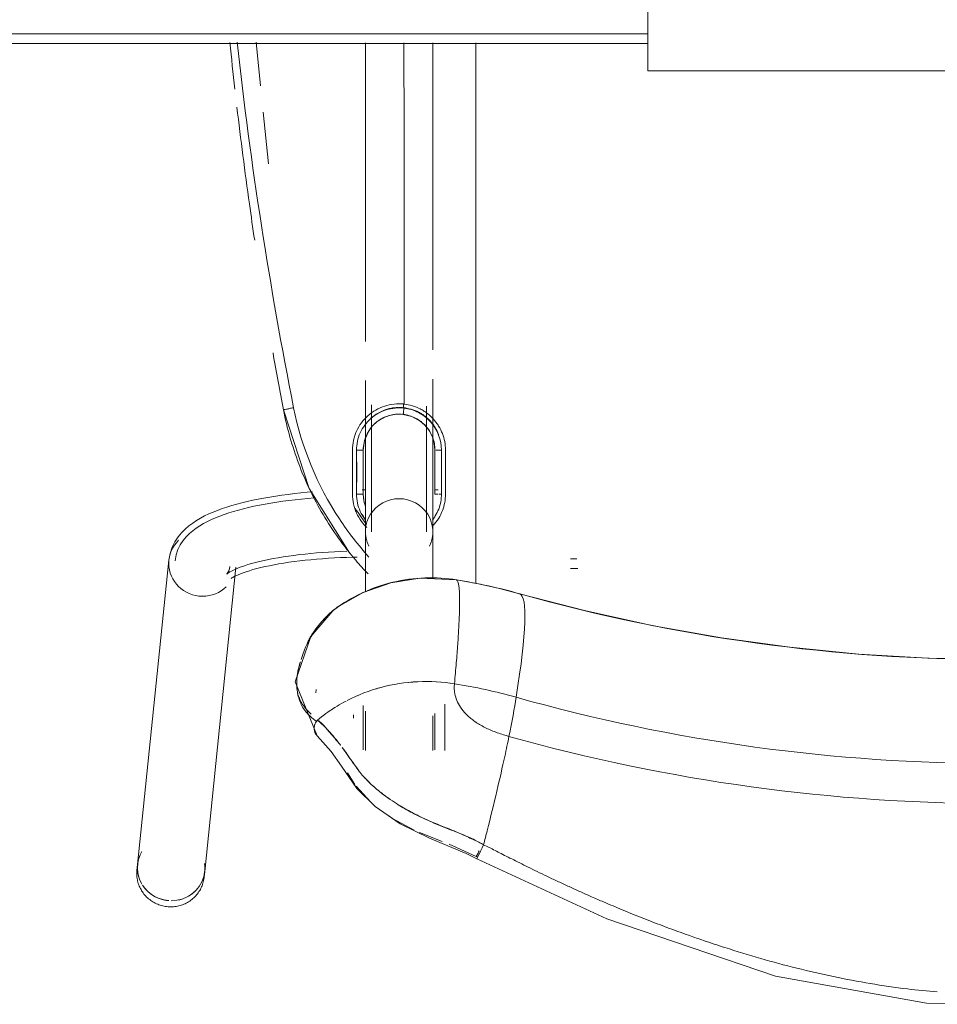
# Model space of a CAD drawing. Header units: metres. Extents: x 2.9 to 42.3, y -72.9 to -49.3.
# Tile 6 of 256: x 6.234 to 6.516, y -70.523 to -70.221. Entities that reach past the tile are written whole.
import ezdxf

# ---------------------------------------------------------------- set-up
doc = ezdxf.new("R2010")
doc.units = ezdxf.units.M
doc.layers.add('A-GENM', color=7, linetype='Continuous', lineweight=18)
doc.layers.add('I-FURN', color=7, linetype='Continuous', lineweight=18)

# ---------------------------------------------------------------- blocks, each defined once
blk = doc.blocks.new('FDE_CJU03_ConjuntoUsoMúltiplo_1mesa4cadeiras - CJU03_ConjuntoUsoMúltiplo_01mesa04cadeiras-V8-2PAV')
at = {"layer": 'I-FURN', "color": 253, "true_color": 0xaaaaaa}
for p, q in [((0.297, 0.19194), (0.297, -0.597)), ((0.297, -0.597), (0.297, 0.19194)), ((0.3, -0.6), (0.3, 0.19194)), ((0.54569, 0.13099), (0.54942, 0.13933)), ((0.55015, 0.1395), (0.55004, 0.13957)), ((0.43689, 0.12761), (0.43689, 0.12647)), ((0.51692, 0.12965), (0.50269, 0.12965)), ((0.54208, 0.12192), (0.54484, 0.12882)), ((0.394, 0.126), (0.29978, 0.126)), ((0.42471, 0.12665), (0.43821, 0.12665)), ((0.43821, 0.12665), (0.43283, 0.12665)), ((0.46418, 0.126), (0.44977, 0.126)), ((0.51671, 0.12665), (0.50559, 0.12665)), ((0.51692, 0.126), (0.50627, 0.126)), ((0.41172, 0.11702), (0.41065, 0.11702)), ((0.52783, 0.10245), (0.53273, 0.10694)), ((0.29977, 0.1053), (0.39144, 0.1053)), ((0.43821, 0.10465), (0.43174, 0.10465)), ((0.43689, 0.1043), (0.43689, 0.1053)), ((0.43689, 0.1053), (0.44196, 0.1053)), ((0.44512, 0.1053), (0.44702, 0.1053)), ((0.44977, 0.1053), (0.46821, 0.1053)), ((0.50312, 0.10465), (0.51671, 0.10465)), ((0.50487, 0.1053), (0.51692, 0.1053)), ((0.50597, 0.10165), (0.50696, 0.10165)), ((0.52375, 0.09982), (0.52735, 0.10211)), ((0.47274, 0.09698), (0.47353, 0.09593)), ((0.49824, 0.0902), (0.49922, 0.09008)), ((0.33687, 0.07562), (0.32106, 0.07399)), ((0.31301, 0.07316), (0.2996, 0.07178)), ((0.55405, 0.056), (0.46061, 0.06561)), ((0.55582, 0.05582), (0.55405, 0.056)), ((0.45849, 0.04502), (0.55193, 0.03541)), ((0.55193, 0.03541), (0.5537, 0.03523))]:
    blk.add_line(p, q, dxfattribs=at)
at = {"layer": 'I-FURN', "color": 253, "true_color": 0xaaaaaa, "flags": 128}
for points in [[(0.55015, 0.1395), (0.5686, 0.17938), (0.58611, 0.23115), (0.59447, 0.27749), (0.59479, 0.31702), (0.58887, 0.35587), (0.57619, 0.39921), (0.55586, 0.44733), (0.55203, 0.45507), (0.55018, 0.45878)], [(0.46881, 0.44567), (0.47414, 0.42517), (0.47866, 0.40447), (0.48237, 0.3836), (0.48527, 0.36258), (0.48734, 0.34147), (0.48858, 0.32028), (0.48899, 0.29906), (0.48857, 0.27784), (0.48732, 0.25665), (0.48525, 0.23553), (0.48235, 0.21452), (0.47863, 0.19365), (0.4741, 0.17295), (0.46881, 0.15263)], [(0.45809, 0.1682), (0.45809, 0.16838), (0.45809, 0.1686), (0.45809, 0.16885), (0.45809, 0.16914), (0.45809, 0.16946), (0.45809, 0.16981), (0.45809, 0.1702)], [(0.46109, 0.17047), (0.46109, 0.17006), (0.46109, 0.16969), (0.46109, 0.16934), (0.46109, 0.16903), (0.46109, 0.16876), (0.46109, 0.16852), (0.46109, 0.16831), (0.46109, 0.1682)], [(0.46881, 0.15263), (0.4671, 0.14607), (0.46566, 0.13945), (0.46454, 0.13324)], [(0.29978, 0.13915), (0.30338, 0.13915), (0.33902, 0.13915), (0.37469, 0.13915), (0.41039, 0.13915), (0.4461, 0.13915), (0.46567, 0.13915)], [(0.51238, 0.09051), (0.51721, 0.0948), (0.52172, 0.09801), (0.52857, 0.1027), (0.53414, 0.10827), (0.53945, 0.11594), (0.54383, 0.12501), (0.54856, 0.13619), (0.55015, 0.1395)], [(0.54581, 0.14157), (0.54678, 0.14109), (0.54777, 0.14061), (0.54868, 0.14016), (0.54943, 0.13981), (0.54994, 0.13958), (0.55015, 0.1395), (0.55015, 0.1395)], [(0.54942, 0.13933), (0.54947, 0.13944), (0.54953, 0.13956)], [(0.4728, 0.0969), (0.46839, 0.10467), (0.46543, 0.11313), (0.46403, 0.12198), (0.46455, 0.13325)], [(0.44977, 0.126), (0.44931, 0.126), (0.44878, 0.126), (0.44817, 0.126), (0.44749, 0.126), (0.44673, 0.126), (0.44589, 0.126), (0.44499, 0.126), (0.44401, 0.126), (0.44297, 0.126), (0.44186, 0.126), (0.44068, 0.126), (0.43944, 0.126), (0.43814, 0.126), (0.43677, 0.126), (0.43536, 0.126), (0.43388, 0.126), (0.43235, 0.126), (0.43077, 0.126), (0.42915, 0.126), (0.42748, 0.126), (0.42576, 0.126), (0.42401, 0.126), (0.42222, 0.126), (0.42039, 0.126), (0.41854, 0.126), (0.41665, 0.126), (0.41474, 0.126), (0.41281, 0.126), (0.41086, 0.126), (0.40889, 0.126), (0.40691, 0.126), (0.40492, 0.126), (0.40293, 0.126)], [(0.41129, 0.1241), (0.41324, 0.1241), (0.41517, 0.1241), (0.41707, 0.1241), (0.41895, 0.1241), (0.4208, 0.1241), (0.42262, 0.1241), (0.4244, 0.1241), (0.42614, 0.1241), (0.42785, 0.1241), (0.42951, 0.1241), (0.43113, 0.1241), (0.43269, 0.1241), (0.43421, 0.1241), (0.43567, 0.1241), (0.43708, 0.1241), (0.43843, 0.1241), (0.43972, 0.1241), (0.44095, 0.1241), (0.44211, 0.1241), (0.44321, 0.1241), (0.44424, 0.1241), (0.4452, 0.1241), (0.44608, 0.1241), (0.4469, 0.1241), (0.44764, 0.1241), (0.44831, 0.1241), (0.4489, 0.1241), (0.44942, 0.1241), (0.44977, 0.1241)], [(0.42471, 0.12665), (0.42265, 0.12645), (0.42062, 0.12586), (0.41874, 0.12489), (0.4171, 0.12359), (0.41582, 0.12213), (0.41443, 0.11958), (0.41377, 0.11686)], [(0.53678, 0.11216), (0.53776, 0.11367), (0.54133, 0.12024)], [(0.29978, 0.11715), (0.32732, 0.11717), (0.35506, 0.11718), (0.38282, 0.1172), (0.4106, 0.11722)], [(0.41377, 0.11686), (0.41374, 0.11478), (0.41411, 0.1127), (0.41487, 0.11074), (0.41598, 0.10895), (0.41742, 0.10741), (0.41904, 0.10622), (0.42183, 0.10504), (0.42471, 0.10465)], [(0.44977, 0.1072), (0.44931, 0.1072), (0.44878, 0.1072), (0.44817, 0.1072), (0.44749, 0.1072), (0.44673, 0.1072), (0.44589, 0.1072), (0.44499, 0.1072), (0.44401, 0.1072), (0.44297, 0.1072), (0.44186, 0.1072), (0.44068, 0.1072), (0.43944, 0.1072), (0.43814, 0.1072), (0.43677, 0.1072), (0.43536, 0.1072), (0.43388, 0.1072), (0.43235, 0.1072), (0.43077, 0.1072), (0.42915, 0.1072), (0.42748, 0.1072), (0.42576, 0.1072), (0.42401, 0.1072), (0.42222, 0.1072), (0.42039, 0.1072), (0.41854, 0.1072), (0.41665, 0.1072), (0.41474, 0.1072), (0.41281, 0.1072), (0.41086, 0.1072)], [(0.40337, 0.1053), (0.40536, 0.1053), (0.40735, 0.1053), (0.40933, 0.1053), (0.41129, 0.1053), (0.41324, 0.1053), (0.41517, 0.1053), (0.41707, 0.1053), (0.41895, 0.1053), (0.4208, 0.1053), (0.42262, 0.1053), (0.4244, 0.1053), (0.42614, 0.1053), (0.42785, 0.1053), (0.42951, 0.1053), (0.43113, 0.1053), (0.43269, 0.1053), (0.43421, 0.1053), (0.43567, 0.1053), (0.43708, 0.1053), (0.43843, 0.1053), (0.43972, 0.1053), (0.44095, 0.1053), (0.44211, 0.1053), (0.44321, 0.1053), (0.44424, 0.1053), (0.4452, 0.1053), (0.44608, 0.1053), (0.4469, 0.1053), (0.44764, 0.1053), (0.44831, 0.1053), (0.4489, 0.1053), (0.44942, 0.1053), (0.44977, 0.1053)], [(0.43821, 0.10465), (0.44028, 0.10485), (0.44204, 0.10537)], [(0.46416, 0.06408), (0.46411, 0.06414), (0.46398, 0.06433), (0.46379, 0.06464), (0.46356, 0.06506), (0.46329, 0.0656), (0.463, 0.06624), (0.46269, 0.06698), (0.46238, 0.06781), (0.46206, 0.06874), (0.46174, 0.06974), (0.46142, 0.07082), (0.4611, 0.07198), (0.46079, 0.07321), (0.46049, 0.07451), (0.4602, 0.07587), (0.45992, 0.07729), (0.45965, 0.07876), (0.4594, 0.08029), (0.45916, 0.08186), (0.45894, 0.08348), (0.45873, 0.08515), (0.45853, 0.08685), (0.45836, 0.08858), (0.4582, 0.09035), (0.45806, 0.09215), (0.45793, 0.09397), (0.45783, 0.09581), (0.45774, 0.09767), (0.45767, 0.09954), (0.45763, 0.10142), (0.4576, 0.1028)], [(0.41239, 0.08019), (0.43653, 0.08808), (0.45626, 0.10046)], [(0.46276, 0.0628), (0.46271, 0.06286), (0.46257, 0.06303), (0.46237, 0.06332), (0.46213, 0.06372), (0.46185, 0.06423), (0.46155, 0.06484), (0.46123, 0.06555), (0.4609, 0.06635), (0.46056, 0.06724), (0.46023, 0.06822), (0.45989, 0.06927), (0.45956, 0.0704), (0.45924, 0.0716), (0.45892, 0.07287), (0.45861, 0.07421), (0.45832, 0.0756), (0.45803, 0.07706), (0.45776, 0.07856), (0.4575, 0.08012), (0.45726, 0.08172), (0.45703, 0.08337), (0.45682, 0.08506), (0.45663, 0.08679), (0.45645, 0.08855), (0.45629, 0.09034), (0.45615, 0.09216), (0.45603, 0.094), (0.45592, 0.09586), (0.45584, 0.09774), (0.45577, 0.09964)], [(0.51237, 0.0905), (0.49582, 0.0838), (0.48193, 0.0886), (0.47403, 0.09533), (0.47352, 0.09594)], [(0.45849, 0.04502), (0.45643, 0.04539), (0.45453, 0.04604), (0.45284, 0.04688), (0.45136, 0.04786), (0.45008, 0.04891), (0.44897, 0.05002), (0.44799, 0.05115), (0.44712, 0.05232), (0.44633, 0.05351), (0.44561, 0.05473), (0.44495, 0.05598), (0.44434, 0.05727), (0.44376, 0.05859), (0.44322, 0.05996), (0.4427, 0.06136), (0.44222, 0.06281), (0.44175, 0.06431), (0.44132, 0.06585), (0.4409, 0.06743), (0.4405, 0.06906), (0.44013, 0.07073), (0.43978, 0.07244), (0.43944, 0.0742), (0.43913, 0.07599), (0.43884, 0.07782), (0.43856, 0.07969), (0.43831, 0.08159), (0.43808, 0.08352), (0.43786, 0.08548), (0.43767, 0.08746), (0.43753, 0.0891)], [(0.45869, 0.04691), (0.45691, 0.04723), (0.45527, 0.04779), (0.45379, 0.04853), (0.4525, 0.04938), (0.45136, 0.05032), (0.45036, 0.05131), (0.44947, 0.05234), (0.44867, 0.05341), (0.44795, 0.05451), (0.44727, 0.05565), (0.44665, 0.05683), (0.44606, 0.05806), (0.44551, 0.05932), (0.44499, 0.06063), (0.4445, 0.06199), (0.44402, 0.0634), (0.44358, 0.06485), (0.44315, 0.06635), (0.44274, 0.0679), (0.44235, 0.06949), (0.44199, 0.07113), (0.44164, 0.07281), (0.44131, 0.07454), (0.441, 0.0763), (0.44071, 0.07811), (0.44044, 0.07995), (0.44019, 0.08182), (0.43996, 0.08373), (0.43975, 0.08567), (0.43956, 0.08764), (0.43939, 0.08962)], [(0.46042, 0.06372), (0.46118, 0.06358), (0.46182, 0.06337), (0.46229, 0.06314), (0.46259, 0.06294), (0.46273, 0.06282), (0.46276, 0.0628)], [(0.5537, 0.03523), (0.55411, 0.0352), (0.55451, 0.03518), (0.55492, 0.03518), (0.55533, 0.0352), (0.55574, 0.03523), (0.55614, 0.03528), (0.55655, 0.03535), (0.55695, 0.03543), (0.55734, 0.03553), (0.55773, 0.03565), (0.55812, 0.03578), (0.5585, 0.03593), (0.55888, 0.03609), (0.55924, 0.03627), (0.5596, 0.03647), (0.55996, 0.03667), (0.5603, 0.0369), (0.56063, 0.03713), (0.56096, 0.03738), (0.56127, 0.03764), (0.56158, 0.03792), (0.56187, 0.0382), (0.56215, 0.0385), (0.56242, 0.03881), (0.56268, 0.03913), (0.56292, 0.03946), (0.56315, 0.03979), (0.56337, 0.04014), (0.56357, 0.0405), (0.56376, 0.04086), (0.56394, 0.04123), (0.5641, 0.04161), (0.56424, 0.04199), (0.56438, 0.04238), (0.56449, 0.04277), (0.56459, 0.04317), (0.56468, 0.04357), (0.56475, 0.04397), (0.5648, 0.04438), (0.56484, 0.04479), (0.56486, 0.0452), (0.56487, 0.04561), (0.56486, 0.04602), (0.56484, 0.04643), (0.56479, 0.04683), (0.56474, 0.04724), (0.56467, 0.04764), (0.56458, 0.04804), (0.56447, 0.04844), (0.56435, 0.04883), (0.56422, 0.04922), (0.56407, 0.0496), (0.56391, 0.04998), (0.56373, 0.05035), (0.56353, 0.05071), (0.56333, 0.05106), (0.56311, 0.0514), (0.56287, 0.05174), (0.56262, 0.05206), (0.56236, 0.05238), (0.56209, 0.05269), (0.56181, 0.05298), (0.56151, 0.05326), (0.5612, 0.05353), (0.56088, 0.05379), (0.56056, 0.05403), (0.56022, 0.05426), (0.55987, 0.05448), (0.55952, 0.05468), (0.55915, 0.05486), (0.55878, 0.05504), (0.55841, 0.05519), (0.55802, 0.05533), (0.55763, 0.05546), (0.55724, 0.05557), (0.55684, 0.05566), (0.55682, 0.05567)], [(0.55682, 0.05567), (0.55642, 0.05574), (0.55601, 0.0558), (0.55582, 0.05582)]]:
    blk.add_lwpolyline(points, dxfattribs=at)
at = {"layer": 'I-FURN', "color": 253, "true_color": 0xaaaaaa}
for centre, major_axis, ratio, start_param, end_param in [((0.00271, 0.29915), (0, 0.54235), 0.978148, 4.432561, 4.992217), ((-0.02978, 0.29915), (0, 0.53037), 0.978148, 4.432561, 4.992217), ((-0.0018, 0.29915), (0, 0.5344), 0.978148, 4.432561, 4.992217), ((0.7576, 0.0714), (-0.28881, 0.08118), 0.057423, 5.825397, 6.278121), ((0.62829, 0.10582), (0, 0.16963), 0.978148, 1.290968, 1.408176), ((0.65627, 0.10582), (0, 0.1656), 0.978148, 1.290968, 1.408176), ((0.60511, 0.11896), (-0.11745, 0.03301), 0.057423, 5.635686, 5.825397), ((0.57325, 0.12942), (-0.07702, 0.02165), 0.057423, 5.575368, 5.635686), ((0.57325, 0.12942), (-0.07702, 0.02165), 0.057423, 5.51505, 5.575368), ((0.57325, 0.12942), (-0.07702, 0.02165), 0.057423, 5.153139, 5.515049), ((0.57325, 0.12942), (-0.07702, 0.02165), 0.057423, 5.09282, 5.153139), ((0.76073, 0.08564), (-0.29621, 0.04754), 0.033662, 6.17228, 6.272882), ((0.76073, 0.08564), (-0.29621, 0.04754), 0.033662, 6.071678, 6.172277), ((0.76073, 0.08564), (-0.29621, 0.04754), 0.033662, 6.021375, 6.071672), ((0.76073, 0.08564), (-0.29621, 0.04754), 0.033662, 5.971076, 6.021369), ((0.76073, 0.08564), (-0.29621, 0.04754), 0.033662, 5.920767, 5.971066), ((0.76073, 0.08564), (-0.29621, 0.04754), 0.033662, 5.870472, 5.920764), ((0.76073, 0.08564), (-0.29621, 0.04754), 0.033662, 5.820159, 5.870461), ((0.48426, 0.16359), (2.41562, 0.00028), 0.014466, 4.687753, 4.693339), ((0.44977, 0.11565), (0, 0.01035), 0.978148, 5.82818, 7.853982), ((0.44977, 0.11565), (0, 0.01035), 0.978148, 1.570796, 3.596598), ((0.45955, 0.05532), (0.00106, 0.0103), 0.967163, 4.811534, 5.596932), ((0.45955, 0.05532), (0.00106, 0.0103), 0.967163, 3.240738, 4.811534), ((0.55299, 0.04571), (0.00106, 0.0103), 0.967163, 5.996891, 6.525447), ((0.55299, 0.04571), (0.00106, 0.0103), 0.967163, 0, 0.239703), ((0.55299, 0.04571), (0.00106, 0.0103), 0.967163, 4.811534, 6.128235), ((0.55299, 0.04571), (0.00106, 0.0103), 0.967163, 4.97977, 5.725878), ((0.45955, 0.05532), (0.00106, 0.0103), 0.967163, 2.455339, 3.240738), ((0.55299, 0.04571), (0.00106, 0.0103), 0.967163, 3.798164, 4.720318), ((0.55299, 0.04571), (0.00106, 0.0103), 0.967163, 3.833799, 4.613158), ((0.55299, 0.04571), (0.00106, 0.0103), 0.967163, 4.613158, 4.740379), ((0.55299, 0.04571), (0.00106, 0.0103), 0.967163, 2.717139, 3.764336), ((0.55299, 0.04571), (0.00106, 0.0103), 0.967163, 2.834709, 3.709634)]:
    blk.add_ellipse(centre, major_axis=major_axis, ratio=ratio, start_param=start_param, end_param=end_param, dxfattribs=at)
for points, knots in [([(0.5752, 0.20902), (0.57594, 0.21118), (0.57789, 0.21705), (0.58079, 0.22659), (0.58377, 0.23766), (0.58722, 0.25264), (0.58966, 0.267), (0.59075, 0.27769), (0.591, 0.28075)], [-0.7777778, -0.7777778, -0.7777778, -0.7777778, -0.7569444, -0.7222222, -0.6875, -0.6527778, -0.5833333, -0.5555556, -0.5555556, -0.5555556, -0.5555556]), ([(0.56179, 0.17472), (0.56234, 0.17597), (0.56376, 0.17923), (0.56662, 0.18603), (0.57003, 0.19461), (0.57297, 0.20258), (0.57471, 0.20757), (0.5752, 0.20902)], [-0.8888889, -0.8888889, -0.8888889, -0.8888889, -0.8784722, -0.8611111, -0.8263889, -0.7916667, -0.7777778, -0.7777778, -0.7777778, -0.7777778]), ([(0.54581, 0.14157), (0.54638, 0.14271), (0.54727, 0.14445), (0.54854, 0.14693), (0.54997, 0.14975), (0.55201, 0.1538), (0.55429, 0.15846), (0.55623, 0.16251), (0.55774, 0.16573), (0.55925, 0.16902), (0.56059, 0.172), (0.56143, 0.17389), (0.56179, 0.17472)], [-1, -1, -1, -1, -0.9826389, -0.9739583, -0.9652778, -0.9479167, -0.9305556, -0.921875, -0.9131944, -0.9045139, -0.8958333, -0.8888889, -0.8888889, -0.8888889, -0.8888889]), ([(0.50418, 0.13487), (0.50488, 0.13539), (0.50595, 0.13633), (0.50731, 0.13791), (0.50796, 0.13881), (0.50828, 0.13928)], [-0.5555556, -0.5555556, -0.5555556, -0.5555556, -0.4444444, -0.3888889, -0.3333333, -0.3333333, -0.3333333, -0.3333333]), ([(0.54581, 0.14157), (0.54534, 0.14064), (0.54454, 0.13902), (0.54333, 0.13643), (0.54269, 0.13503), (0.54236, 0.13428)], [0, 0, 0, 0, 0.0625, 0.09375, 0.125, 0.125, 0.125, 0.125]), ([(0.46456, 0.13328), (0.46355, 0.12704), (0.46384, 0.11691), (0.46831, 0.10408), (0.47176, 0.09832), (0.47372, 0.09566)], [0, 0, 0, 0, 0.5, 0.75, 1, 1, 1, 1]), ([(0.54236, 0.13428), (0.54203, 0.13353), (0.54135, 0.13193), (0.54022, 0.12909), (0.5389, 0.12581), (0.53754, 0.12272), (0.53634, 0.12024), (0.53526, 0.11824), (0.53421, 0.11642), (0.5329, 0.11432), (0.53104, 0.1116), (0.52887, 0.10881), (0.5269, 0.10665), (0.52544, 0.10523), (0.52451, 0.1044), (0.52374, 0.10376), (0.52288, 0.10308), (0.52204, 0.10247), (0.52121, 0.10188), (0.5203, 0.10125), (0.51916, 0.10046), (0.51773, 0.09947), (0.51664, 0.09868), (0.51597, 0.09819)], [0.125, 0.125, 0.125, 0.125, 0.15625, 0.1875, 0.21875, 0.25, 0.28125, 0.3125, 0.34375, 0.375, 0.40625, 0.4375, 0.46875, 0.484375, 0.5, 0.515625, 0.53125, 0.5625, 0.59375, 0.625, 0.65625, 0.6875, 0.734781, 0.734781, 0.734781, 0.734781]), ([(0.49807, 0.10828), (0.4979, 0.10886), (0.49667, 0.11315), (0.49539, 0.12145), (0.49585, 0.12902), (0.49643, 0.13263)], [0.4608757, 0.4608757, 0.4608757, 0.4608757, 0.5, 0.75, 1, 1, 1, 1]), ([(0.49643, 0.13263), (0.49683, 0.13259), (0.49741, 0.13255), (0.49801, 0.13257), (0.49816, 0.13258)], [-1, -1, -1, -1, -0.9166667, -0.8890389, -0.8890389, -0.8890389, -0.8890389]), ([(0.49817, 0.13258), (0.49847, 0.1326), (0.4991, 0.13267), (0.49974, 0.13279), (0.50006, 0.13288)], [-0.8888889, -0.8888889, -0.8888889, -0.8888889, -0.8333333, -0.7777827, -0.7777827, -0.7777827, -0.7777827]), ([(0.4106, 0.11722), (0.41071, 0.11804), (0.41108, 0.11973), (0.41187, 0.12177), (0.41273, 0.12329), (0.41349, 0.12435), (0.41435, 0.12534), (0.41526, 0.12624), (0.41626, 0.12706), (0.41771, 0.12805), (0.42044, 0.1294), (0.42295, 0.12986), (0.42475, 0.12989)], [0, 0, 0, 0, 0.125, 0.25, 0.3125, 0.375, 0.4375, 0.5, 0.5625, 0.625, 0.75, 1, 1, 1, 1]), ([(0.42001, 0.1278), (0.41928, 0.12752), (0.41821, 0.12699), (0.41688, 0.1261), (0.41597, 0.12535), (0.41513, 0.12453), (0.41435, 0.12362), (0.41366, 0.12265), (0.41288, 0.12126), (0.41215, 0.11938), (0.41183, 0.1178), (0.41172, 0.11702)], [0.25, 0.25, 0.25, 0.25, 0.375, 0.4375, 0.5, 0.5625, 0.625, 0.6875, 0.75, 0.875, 1, 1, 1, 1]), ([(0.42476, 0.12864), (0.42159, 0.12865), (0.41688, 0.12682), (0.41295, 0.12173), (0.41202, 0.11868), (0.41185, 0.11715)], [0, 0, 0, 0, 0.5, 0.75, 1, 1, 1, 1]), ([(0.42476, 0.12864), (0.42476, 0.1283), (0.42475, 0.12777), (0.42474, 0.12722), (0.42473, 0.12701), (0.42473, 0.12692)], [0, 0, 0, 0, 0.3333333, 0.5, 0.6666667, 0.6666667, 0.6666667, 0.6666667]), ([(0.44614, 0.12593), (0.44607, 0.12599), (0.44569, 0.12628), (0.44461, 0.127), (0.44212, 0.12822), (0.43982, 0.12864), (0.43817, 0.12866)], [0.548633, 0.548633, 0.548633, 0.548633, 0.5625, 0.625, 0.75, 1, 1, 1, 1]), ([(0.43821, 0.12665), (0.43821, 0.12665), (0.43822, 0.12676), (0.43823, 0.12712), (0.43824, 0.12743), (0.43824, 0.12753)], [0, 0, 0, 0, 0.25, 0.5, 0.625, 0.625, 0.625, 0.625]), ([(0.43824, 0.12989), (0.44004, 0.12986), (0.44255, 0.12939), (0.44528, 0.12805), (0.44674, 0.12707), (0.4474, 0.12652), (0.44772, 0.12623)], [0, 0, 0, 0, 0.25, 0.375, 0.4375, 0.5, 0.5, 0.5, 0.5]), ([(0.47341, 0.09609), (0.46958, 0.10138), (0.46541, 0.11047), (0.46408, 0.12023), (0.46396, 0.1235)], [0, 0, 0, 0, 0.5, 0.75, 0.75, 0.75, 0.75]), ([(0.42475, 0.10132), (0.4237, 0.10134), (0.42219, 0.10151), (0.42029, 0.10202), (0.4185, 0.10271), (0.41632, 0.104), (0.41409, 0.106), (0.41236, 0.10845), (0.41111, 0.11122), (0.41053, 0.11406), (0.4105, 0.1161), (0.41059, 0.11715)], [0, 0, 0, 0, 0.125, 0.1875, 0.25, 0.375, 0.5, 0.625, 0.75, 0.875, 1, 1, 1, 1]), ([(0.41166, 0.11532), (0.41167, 0.11497), (0.41172, 0.11416), (0.41191, 0.11294), (0.41235, 0.11126), (0.4133, 0.10916), (0.41436, 0.10769), (0.41497, 0.10702)], [0.07592, 0.07592, 0.07592, 0.07592, 0.125, 0.1875, 0.25, 0.375, 0.5, 0.5, 0.5, 0.5]), ([(0.41377, 0.11686), (0.41377, 0.11687), (0.41364, 0.11691), (0.41323, 0.11697), (0.41269, 0.11705), (0.41219, 0.11711), (0.41185, 0.11715)], [0, 0, 0, 0, 0.333333, 0.5, 0.666667, 1, 1, 1, 1]), ([(0.45757, 0.1064), (0.4539, 0.10308), (0.44017, 0.09244), (0.42387, 0.08571), (0.41174, 0.0833)], [0.2222222, 0.2222222, 0.2222222, 0.2222222, 0.4444444, 1, 1, 1, 1]), ([(0.41239, 0.08019), (0.41804, 0.08127), (0.42915, 0.0844), (0.44477, 0.0919), (0.4557, 0.09971), (0.46136, 0.10482), (0.46271, 0.10611)], [0, 0, 0, 0, 0.25, 0.5, 0.75, 0.8312939, 0.8312939, 0.8312939, 0.8312939]), ([(0.42471, 0.10465), (0.42471, 0.10465), (0.42473, 0.10449), (0.42474, 0.10405), (0.42475, 0.10347), (0.42475, 0.10292), (0.42475, 0.10257)], [0, 0, 0, 0, 0.333333, 0.5, 0.666667, 1, 1, 1, 1]), ([(0.42845, 0.10273), (0.42944, 0.10273), (0.43149, 0.10272), (0.43355, 0.10272), (0.43462, 0.10272)], [0.2800663, 0.2800663, 0.2800663, 0.2800663, 0.5, 0.7367821, 0.7367821, 0.7367821, 0.7367821]), ([(0.43821, 0.10465), (0.43821, 0.10465), (0.43822, 0.1045), (0.43823, 0.10405), (0.43824, 0.10348), (0.43824, 0.10294), (0.43824, 0.10258)], [-1, -1, -1, -1, -0.666667, -0.5, -0.333333, 0, 0, 0, 0]), ([(0.44849, 0.10573), (0.44792, 0.10513), (0.44654, 0.10394), (0.4445, 0.10273), (0.44271, 0.10204), (0.44081, 0.10152), (0.43929, 0.10135), (0.43824, 0.10133)], [0.5209919, 0.5209919, 0.5209919, 0.5209919, 0.625, 0.75, 0.8125, 0.875, 1, 1, 1, 1]), ([(0.43824, 0.10258), (0.44006, 0.10258), (0.44285, 0.10319), (0.44527, 0.10463), (0.44604, 0.10522)], [0, 0, 0, 0, 0.25, 0.3833415, 0.3833415, 0.3833415, 0.3833415]), ([(0.52026, 0.10122), (0.52045, 0.10136), (0.52081, 0.10163), (0.52142, 0.10209), (0.52212, 0.10258), (0.52293, 0.10314), (0.52376, 0.10378), (0.52426, 0.10419), (0.52454, 0.10443)], [0.375, 0.375, 0.375, 0.375, 0.390625, 0.40625, 0.4375, 0.46875, 0.484375, 0.5, 0.5, 0.5, 0.5]), ([(0.51594, 0.09818), (0.51615, 0.09834), (0.51678, 0.09881), (0.51784, 0.09954), (0.51888, 0.10023), (0.51968, 0.10079), (0.52007, 0.10108), (0.52026, 0.10122)], [0.265208, 0.265208, 0.265208, 0.265208, 0.28125, 0.3125, 0.34375, 0.359375, 0.375, 0.375, 0.375, 0.375]), ([(0.5076, 0.09062), (0.50788, 0.09111), (0.50845, 0.09182), (0.50951, 0.09281), (0.51042, 0.09359), (0.5115, 0.09448), (0.51274, 0.09553), (0.51405, 0.09665), (0.5149, 0.09737), (0.51533, 0.09771)], [0, 0, 0, 0, 0.0625, 0.09375, 0.125, 0.15625, 0.1875, 0.21875, 0.25, 0.25, 0.25, 0.25]), ([(0.51532, 0.09771), (0.51488, 0.09737), (0.51399, 0.09668), (0.51264, 0.09558), (0.51144, 0.09454), (0.51008, 0.09328), (0.50875, 0.09191), (0.50795, 0.09102), (0.5076, 0.09062)], [0.75, 0.75, 0.75, 0.75, 0.78125, 0.8125, 0.84375, 0.875, 0.9375, 1, 1, 1, 1]), ([(0.47372, 0.09566), (0.47421, 0.09508), (0.47518, 0.09398), (0.47665, 0.09253), (0.47785, 0.09147), (0.47879, 0.09071), (0.4795, 0.09018), (0.48016, 0.08971), (0.48097, 0.08915), (0.48189, 0.08856), (0.48284, 0.08803), (0.48375, 0.08759), (0.48452, 0.08726), (0.48547, 0.08687), (0.4869, 0.08631), (0.48814, 0.08588), (0.48897, 0.08561)], [0, 0, 0, 0, 0.05, 0.1, 0.15, 0.175, 0.2, 0.225, 0.25, 0.3, 0.35, 0.375, 0.4, 0.425, 0.45, 0.495546, 0.495546, 0.495546, 0.495546]), ([(0.47914, 0.09053), (0.47893, 0.09068), (0.4785, 0.09101), (0.47766, 0.09168), (0.47661, 0.09259), (0.47555, 0.09364), (0.47492, 0.09433), (0.47483, 0.09443)], [0.8, 0.8, 0.8, 0.8, 0.825, 0.85, 0.9, 0.95, 0.9578834, 0.9578834, 0.9578834, 0.9578834]), ([(0.48425, 0.08745), (0.4836, 0.08777), (0.48252, 0.08834), (0.48133, 0.08905), (0.48048, 0.08959), (0.47981, 0.09005), (0.47947, 0.09029), (0.47934, 0.09039)], [0.6, 0.6, 0.6, 0.6, 0.65, 0.7, 0.75, 0.775, 0.7919906, 0.7919906, 0.7919906, 0.7919906]), ([(0.48971, 0.08539), (0.49047, 0.08516), (0.49171, 0.08483), (0.49332, 0.08449), (0.49449, 0.08433), (0.49553, 0.08426), (0.4969, 0.08423), (0.49851, 0.08435), (0.50032, 0.0847), (0.50202, 0.08525), (0.50362, 0.08601), (0.50561, 0.08741), (0.50699, 0.08894), (0.50792, 0.09025)], [0.5090671, 0.5090671, 0.5090671, 0.5090671, 0.55, 0.575, 0.6, 0.625, 0.65, 0.7, 0.75, 0.8, 0.85, 0.9, 1, 1, 1, 1]), ([(0.5058, 0.08866), (0.50538, 0.08824), (0.50402, 0.0869), (0.50222, 0.08558), (0.50012, 0.08471), (0.49844, 0.08433), (0.49722, 0.08424), (0.4966, 0.08423)], [0.0583183, 0.0583183, 0.0583183, 0.0583183, 0.1, 0.2, 0.25, 0.3, 0.3463075, 0.3463075, 0.3463075, 0.3463075]), ([(0.51237, 0.0905), (0.51229, 0.09042), (0.51197, 0.09014), (0.5113, 0.08977), (0.51034, 0.08955), (0.50901, 0.08965), (0.50808, 0.09015), (0.5076, 0.09062)], [0.3327516, 0.3327516, 0.3327516, 0.3327516, 0.375, 0.5, 0.625, 0.75, 1, 1, 1, 1]), ([(0.50935, 0.08967), (0.51, 0.08953), (0.51114, 0.08961), (0.51207, 0.09021), (0.51238, 0.09051)], [0.25, 0.25, 0.25, 0.25, 0.5, 0.6689889, 0.6689889, 0.6689889, 0.6689889]), ([(0.49432, 0.08435), (0.49394, 0.0844), (0.49316, 0.0845), (0.49173, 0.08478), (0.49067, 0.08504), (0.49006, 0.08521)], [0.4, 0.4, 0.4, 0.4, 0.425, 0.45, 0.48350906, 0.48350906, 0.48350906, 0.48350906]), ([(0.3195, 0.0659), (0.32942, 0.06706), (0.34304, 0.06882), (0.35663, 0.07078), (0.36033, 0.07134)], [0.6330711, 0.6330711, 0.6330711, 0.6330711, 0.75, 0.7938399, 0.7938399, 0.7938399, 0.7938399]), ([(0.36033, 0.07134), (0.35663, 0.07078), (0.34304, 0.06882), (0.32942, 0.06706), (0.3195, 0.0659)], [0.2061667, 0.2061667, 0.2061667, 0.2061667, 0.25, 0.3669429, 0.3669429, 0.3669429, 0.3669429])]:
    blk.add_open_spline(points, degree=3, knots=knots, dxfattribs=at)
for points in [[(0.51002, 0.14235), (0.51029, 0.1429), (0.51079, 0.14401), (0.51146, 0.14574), (0.5121, 0.1477), (0.51244, 0.14886), (0.51258, 0.14936)], [(0.50828, 0.13928), (0.50859, 0.13975), (0.50918, 0.14071), (0.50975, 0.1418), (0.51002, 0.14235)], [(0.53756, 0.12282), (0.53797, 0.12367), (0.53885, 0.12556), (0.54014, 0.12865), (0.54134, 0.13171), (0.54238, 0.13435), (0.5433, 0.13654), (0.54417, 0.1385), (0.545, 0.14018), (0.54554, 0.14113), (0.54581, 0.14157)], [(0.5477, 0.14018), (0.54793, 0.14007), (0.54838, 0.13985), (0.54898, 0.13955), (0.54929, 0.1394), (0.54942, 0.13933)], [(0.50006, 0.13288), (0.50072, 0.13304), (0.50139, 0.13328), (0.50208, 0.13361)], [(0.50208, 0.13361), (0.50276, 0.13393), (0.50347, 0.13435), (0.50418, 0.13487)], [(0.49643, 0.13263), (0.49583, 0.12893), (0.49563, 0.12516), (0.4958, 0.12142)], [(0.42475, 0.12989), (0.427, 0.12989), (0.4315, 0.12989), (0.436, 0.12989), (0.43824, 0.12989)], [(0.43817, 0.12866), (0.43707, 0.12866), (0.43597, 0.12866), (0.43487, 0.12866)], [(0.43824, 0.12788), (0.43824, 0.12812), (0.43824, 0.12838), (0.43824, 0.12864)], [(0.41377, 0.11686), (0.41392, 0.11819), (0.41471, 0.1208), (0.41721, 0.12403), (0.42069, 0.12614), (0.42337, 0.12665), (0.42471, 0.12665)], [(0.49581, 0.1213), (0.496, 0.11752), (0.49657, 0.11377), (0.49754, 0.11015)], [(0.53281, 0.11422), (0.53335, 0.11505), (0.53424, 0.11651), (0.53535, 0.1185), (0.5364, 0.12048), (0.53716, 0.12198), (0.53756, 0.12282)], [(0.41185, 0.11715), (0.41165, 0.11532), (0.41202, 0.11157), (0.41479, 0.10667), (0.41929, 0.10335), (0.42293, 0.10257), (0.42475, 0.10257)], [(0.41172, 0.11702), (0.41168, 0.11653), (0.41166, 0.11606), (0.41166, 0.11559)], [(0.42471, 0.10465), (0.42316, 0.10465), (0.42009, 0.10531), (0.41627, 0.10809), (0.41392, 0.11219), (0.4136, 0.11533), (0.41377, 0.11686)], [(0.52454, 0.10443), (0.52509, 0.10491), (0.52642, 0.10614), (0.52875, 0.10865), (0.53103, 0.11155), (0.53228, 0.11339), (0.53281, 0.11422)], [(0.49754, 0.11015), (0.4985, 0.10652), (0.49985, 0.10303), (0.50154, 0.09975)], [(0.43821, 0.10465), (0.43596, 0.10465), (0.43146, 0.10465), (0.42696, 0.10465), (0.42471, 0.10465)], [(0.44165, 0.1052), (0.44054, 0.10484), (0.43937, 0.10465), (0.43821, 0.10465)], [(0.4426, 0.10222), (0.44426, 0.1033), (0.44589, 0.10444), (0.44748, 0.10563)], [(0.4444, 0.10429), (0.44489, 0.10456), (0.44538, 0.10487), (0.44584, 0.1052)], [(0.42475, 0.10257), (0.427, 0.10257), (0.43149, 0.10257), (0.43599, 0.10258), (0.43824, 0.10258)], [(0.43824, 0.10133), (0.43599, 0.10133), (0.4315, 0.10133), (0.427, 0.10132), (0.42475, 0.10132)], [(0.47341, 0.09609), (0.47276, 0.09689), (0.47218, 0.0978), (0.47169, 0.09872)], [(0.47175, 0.09864), (0.47222, 0.09776), (0.47277, 0.09687), (0.47341, 0.09609)], [(0.50497, 0.09405), (0.5038, 0.09573), (0.50272, 0.0975), (0.50174, 0.09936)], [(0.50376, 0.09587), (0.50493, 0.09403), (0.50621, 0.09227), (0.5076, 0.09062)], [(0.5076, 0.09062), (0.50784, 0.09039), (0.50839, 0.08998), (0.50902, 0.08974), (0.50935, 0.08967)], [(0.41174, 0.0833), (0.39317, 0.07961), (0.35588, 0.07301), (0.31835, 0.06804), (0.29953, 0.06597)], [(0.41174, 0.0833), (0.41182, 0.08287), (0.41198, 0.08204), (0.41219, 0.08101), (0.41234, 0.08034), (0.41238, 0.08018), (0.41239, 0.08019)], [(0.39492, 0.07697), (0.40075, 0.078), (0.40657, 0.07908), (0.41239, 0.08019)], [(0.41239, 0.08019), (0.40657, 0.07908), (0.40075, 0.078), (0.39492, 0.07697)], [(0.29963, 0.06373), (0.30441, 0.06422), (0.30918, 0.06473), (0.31395, 0.06527)], [(0.31396, 0.06527), (0.30918, 0.06473), (0.30441, 0.06422), (0.29963, 0.06373)]]:
    blk.add_open_spline(points, degree=3, dxfattribs=at)
blk = doc.blocks.new('Led_Stripe_11805 - Led_Stripe_11805-8047500-2PAV')
at = {"layer": 'A-GENM', "color": 253, "true_color": 0xaaaaaa}
for p, q in [((-1, -0.01), (-1, 0.01)), ((-1, 0.01), (1, 0.01))]:
    blk.add_line(p, q, dxfattribs=at)
blk = doc.blocks.new('4 GRE - ESCOLA DE CINEMA E AUDIOVISUAL CINE REX R07_rvt-1-2PAV')
at = {"layer": 'A-GENM', "color": 253, "lineweight": 18, "true_color": 0xaaaaaa, "extrusion": (0, 0, -1), "rotation": 180}
blk.add_blockref('Led_Stripe_11805 - Led_Stripe_11805-8047500-2PAV', (-7.42694, -70.22656), dxfattribs=at)
at = {"layer": 'I-FURN', "color": 253, "lineweight": 18, "true_color": 0xaaaaaa, "rotation": 270.0000000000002}
blk.add_blockref('FDE_CJU03_ConjuntoUsoMúltiplo_1mesa4cadeiras - CJU03_ConjuntoUsoMúltiplo_01mesa04cadeiras-V8-2PAV', (6.23499, -69.92822), dxfattribs=at)

msp = doc.modelspace()

# ---------------------------------------------------------------- block references
at = {"lineweight": 5}
msp.add_blockref('4 GRE - ESCOLA DE CINEMA E AUDIOVISUAL CINE REX R07_rvt-1-2PAV', (0, 0), dxfattribs=at)

doc.saveas('drawing.dxf')
